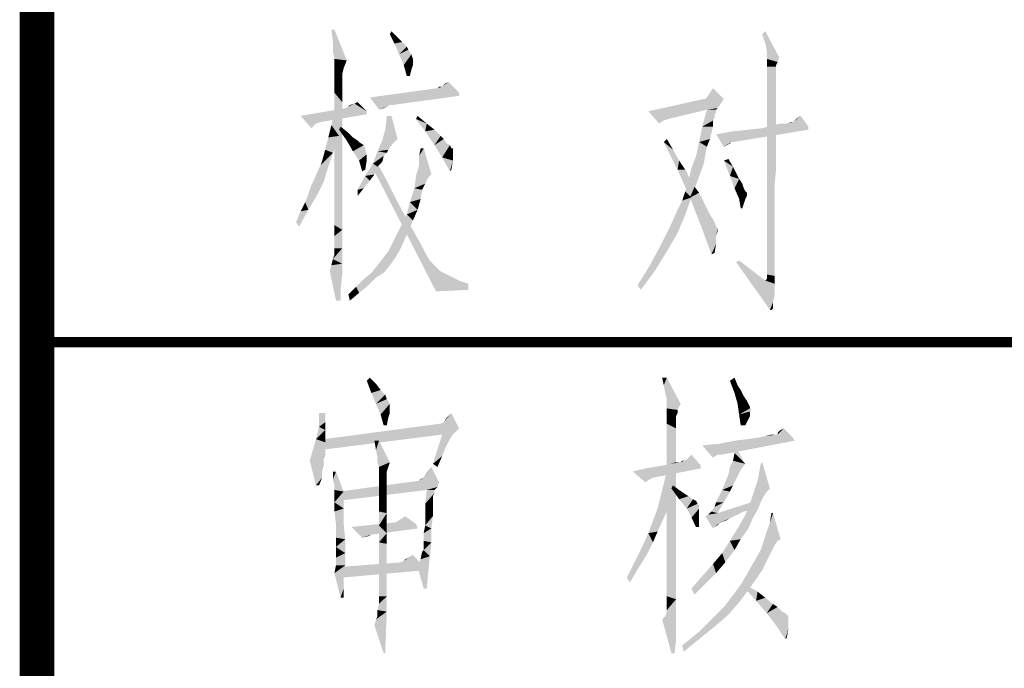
# Model space of a CAD drawing. Header units: millimetres. Extents: x 0 to 420, y 0 to 297.
# Tile 11 of 27: x 235 to 249, y 10 to 20. Entities that reach past the tile are written whole.
import ezdxf

# ---------------------------------------------------------------- set-up
doc = ezdxf.new("R2010")
doc.units = ezdxf.units.MM
doc.header["$LTSCALE"] = 23.1
doc.layers.get('0').update_dxf_attribs({"linetype": 'CONTINUOUS'})
doc.layers.add('GMA1347总成-02_DXF_FORMAT', color=7, linetype='CONTINUOUS')

msp = doc.modelspace()

# ---------------------------------------------------------------- linework, layer by layer
at = {"color": 1, "linetype": 'CONTINUOUS'}
for points in [[(239.296, 19.511), (239.273, 19.333), (239.251, 19.511)], [(239.273, 19.2), (239.273, 19.333), (239.296, 19.511)], [(239.296, 19.089), (239.273, 19.2), (239.296, 19.511)], [(239.296, 19.089), (239.296, 19.511), (239.473, 19.067)], [(240.096, 19.444), (240.118, 19.489), (240.207, 19.4)], [(245.518, 19.311), (245.473, 19.444), (245.518, 19.489)], [(245.54, 19.2), (245.518, 19.311), (245.518, 19.489)], [(245.54, 19.2), (245.518, 19.489), (245.718, 19.111)], [(240.207, 19.4), (240.162, 19.311), (240.096, 19.444)], [(240.207, 19.4), (240.273, 19.333), (240.162, 19.311)], [(240.162, 19.311), (240.273, 19.333), (240.34, 19.267)], [(240.34, 19.267), (240.229, 19.156), (240.162, 19.311)], [(240.34, 19.267), (240.362, 19.222), (240.229, 19.156)], [(240.229, 19.156), (240.362, 19.222), (240.407, 19.156)], [(245.718, 19.111), (245.54, 19.089), (245.54, 19.2)], [(239.473, 19.067), (239.296, 19), (239.296, 19.089)], [(239.296, 18.956), (239.296, 19), (239.473, 19.067)], [(239.296, 18.956), (239.473, 19.067), (239.429, 18.956)], [(240.407, 19.156), (240.296, 19), (240.229, 19.156)], [(240.407, 19.156), (240.429, 19.089), (240.296, 19)], [(240.429, 19.089), (240.429, 19.067), (240.296, 19)], [(240.296, 19), (240.429, 19.067), (240.429, 19)], [(245.54, 19.089), (245.718, 19.111), (245.696, 19.044)], [(245.696, 19.044), (245.54, 18.978), (245.54, 19.089)], [(239.429, 18.956), (239.296, 18.889), (239.296, 18.956)], [(239.296, 18.889), (239.429, 18.956), (239.407, 18.867)], [(240.429, 19), (240.34, 18.844), (240.296, 19)], [(240.429, 19), (240.407, 18.933), (240.34, 18.844)], [(240.34, 18.844), (240.407, 18.933), (240.385, 18.844)], [(245.696, 19.044), (245.673, 19), (245.54, 18.978)], [(245.54, 18.978), (245.673, 19), (245.673, 18.978)], [(245.673, 18.978), (245.673, 18.933), (245.54, 16.111)], [(245.673, 18.978), (245.54, 16.111), (245.54, 18.978)], [(245.673, 18.933), (245.673, 18.867), (245.54, 16.111)], [(239.407, 18.867), (239.296, 18.756), (239.296, 18.889)], [(239.407, 18.867), (239.407, 18.822), (239.296, 18.756)], [(239.296, 18.756), (239.407, 18.822), (239.407, 18.733)], [(245.673, 18.867), (245.673, 18.778), (245.54, 16.111)], [(245.673, 18.778), (245.673, 18.667), (245.54, 16.111)], [(239.407, 18.733), (239.296, 18.6), (239.296, 18.756)], [(239.407, 18.733), (239.407, 18.622), (239.296, 18.6)], [(241.096, 18.6), (239.807, 18.533), (240.785, 18.667)], [(240.851, 18.689), (240.785, 18.667), (240.807, 18.689)], [(241.096, 18.6), (240.785, 18.667), (240.851, 18.689)], [(240.851, 18.689), (240.896, 18.733), (240.94, 18.756)], [(240.851, 18.689), (240.94, 18.756), (241.096, 18.6)], [(244.673, 18.533), (244.718, 18.6), (244.762, 18.667)], [(244.673, 18.533), (244.762, 18.667), (244.918, 18.511)], [(245.673, 18.667), (245.673, 18.533), (245.54, 16.111)], [(239.296, 18.6), (239.407, 18.622), (239.407, 18.467)], [(239.407, 18.467), (239.296, 18.422), (239.296, 18.6)], [(241.096, 18.6), (241.096, 18.556), (239.807, 18.533)], [(240.096, 18.422), (239.807, 18.533), (241.096, 18.556)], [(240.096, 18.422), (239.94, 18.356), (239.807, 18.533)], [(240.096, 18.422), (241.096, 18.556), (240.118, 18.422)], [(244.918, 18.511), (244.873, 18.444), (243.829, 18.333)], [(244.651, 18.511), (244.918, 18.511), (243.829, 18.333)], [(244.651, 18.511), (243.829, 18.333), (244.629, 18.511)], [(244.918, 18.511), (244.651, 18.511), (244.673, 18.533)], [(245.673, 18.533), (245.673, 18.378), (245.54, 16.111)], [(239.762, 18.333), (238.807, 18.267), (239.451, 18.378)], [(239.296, 18.422), (239.407, 18.467), (239.407, 18.267)], [(239.407, 18.267), (239.296, 18.2), (239.296, 18.422)], [(239.762, 18.333), (239.451, 18.378), (239.496, 18.4)], [(239.496, 18.4), (239.518, 18.422), (239.585, 18.444)], [(239.762, 18.333), (239.496, 18.4), (239.585, 18.444)], [(239.585, 18.444), (239.629, 18.467), (239.762, 18.333)], [(240.096, 18.422), (240.051, 18.4), (239.94, 18.356)], [(240.051, 18.4), (240.007, 18.378), (239.94, 18.356)], [(244.873, 18.444), (244.829, 18.378), (243.829, 18.333)], [(244.829, 18.378), (244.673, 18.356), (243.829, 18.333)], [(243.829, 18.333), (244.673, 18.356), (244.118, 18.222)], [(244.807, 18.356), (244.807, 18.333), (244.607, 18.111)], [(244.807, 18.356), (244.607, 18.111), (244.673, 18.356)], [(244.673, 18.356), (244.829, 18.378), (244.807, 18.356)], [(245.673, 18.378), (245.673, 18.2), (245.54, 16.111)], [(239.762, 18.333), (239.762, 18.289), (238.807, 18.267)], [(238.807, 18.267), (239.762, 18.289), (239.096, 18.178)], [(238.807, 18.267), (239.096, 18.178), (239.029, 18.156)], [(239.029, 18.156), (238.962, 18.089), (238.807, 18.267)], [(239.251, 18.133), (239.296, 18.333), (239.362, 17.978)], [(239.296, 18.2), (239.407, 18.267), (239.407, 18.044)], [(240.118, 18.267), (240.029, 18.067), (240.051, 18.267)], [(240.029, 18.067), (240.118, 18.267), (240.207, 17.933)], [(240.473, 18.222), (240.496, 18.267), (240.629, 18.156)], [(240.629, 18.156), (240.607, 18.044), (240.473, 18.222)], [(243.829, 18.333), (244.118, 18.222), (244.051, 18.2)], [(244.051, 18.2), (243.985, 18.156), (243.829, 18.333)], [(244.807, 18.333), (244.807, 18.311), (244.607, 18.111)], [(244.807, 18.311), (244.785, 18.289), (244.607, 18.111)], [(244.785, 18.289), (244.785, 18.244), (244.607, 18.111)], [(244.785, 18.244), (244.762, 18.2), (244.607, 18.111)], [(245.918, 18.178), (245.962, 18.222), (246.029, 18.267)], [(245.918, 18.178), (246.029, 18.267), (246.14, 18.111)], [(239.362, 17.978), (239.207, 17.956), (239.251, 18.133)], [(239.407, 18.044), (239.296, 17.933), (239.296, 18.2)], [(239.362, 18.067), (239.385, 18.111), (239.496, 18.022)], [(239.496, 18.022), (239.473, 17.911), (239.362, 18.067)], [(240.207, 17.933), (239.985, 17.911), (240.029, 18.067)], [(240.629, 18.156), (240.74, 18.067), (240.607, 18.044)], [(240.607, 18.044), (240.74, 18.067), (240.829, 17.978)], [(244.762, 18.111), (244.74, 18.022), (244.562, 17.889)], [(244.762, 18.111), (244.562, 17.889), (244.607, 18.111)], [(244.607, 18.111), (244.762, 18.2), (244.762, 18.111)], [(244.807, 18), (245.051, 18.044), (246.14, 18.067)], [(245.029, 17.889), (244.807, 18), (246.14, 18.067)], [(245.029, 17.889), (246.14, 18.067), (245.051, 17.889)], [(246.14, 18.067), (245.051, 18.044), (245.273, 18.067)], [(245.273, 18.067), (245.473, 18.089), (246.14, 18.111)], [(245.273, 18.067), (246.14, 18.111), (246.14, 18.067)], [(246.14, 18.111), (245.473, 18.089), (245.629, 18.133)], [(245.673, 18.2), (245.673, 18), (245.54, 16.111)], [(245.829, 18.156), (245.629, 18.133), (245.74, 18.156)], [(246.14, 18.111), (245.629, 18.133), (245.829, 18.156)], [(245.918, 18.178), (245.829, 18.156), (245.896, 18.178)], [(246.14, 18.111), (245.829, 18.156), (245.918, 18.178)], [(239.162, 17.778), (239.207, 17.956), (239.362, 17.978)], [(239.162, 17.778), (239.362, 17.978), (239.273, 17.733)], [(239.296, 17.933), (239.407, 18.044), (239.407, 17.778)], [(239.407, 17.778), (239.296, 17.644), (239.296, 17.933)], [(239.496, 18.022), (239.562, 17.956), (239.473, 17.911)], [(239.473, 17.911), (239.562, 17.956), (239.629, 17.911)], [(239.985, 17.911), (240.207, 17.933), (240.14, 17.867)], [(240.829, 17.978), (240.74, 17.844), (240.607, 18.044)], [(240.829, 17.978), (240.873, 17.933), (240.74, 17.844)], [(240.873, 17.933), (240.918, 17.867), (240.74, 17.844)], [(244.051, 17.889), (244.096, 17.933), (244.185, 17.778)], [(244.74, 18.022), (244.718, 17.933), (244.562, 17.889)], [(244.562, 17.889), (244.718, 17.933), (244.673, 17.822)], [(245.029, 17.889), (244.918, 17.822), (244.807, 18)], [(245.673, 18), (245.673, 17.778), (245.54, 16.111)], [(239.273, 17.733), (239.118, 17.622), (239.162, 17.778)], [(239.296, 17.644), (239.407, 17.778), (239.407, 17.489)], [(239.629, 17.911), (239.562, 17.756), (239.473, 17.911)], [(239.629, 17.911), (239.651, 17.889), (239.562, 17.756)], [(239.651, 17.889), (239.718, 17.844), (239.562, 17.756)], [(239.718, 17.844), (239.74, 17.8), (239.562, 17.756)], [(239.74, 17.8), (239.74, 17.778), (239.562, 17.756)], [(239.562, 17.756), (239.74, 17.778), (239.762, 17.711)], [(240.14, 17.867), (239.918, 17.756), (239.985, 17.911)], [(240.14, 17.867), (240.073, 17.778), (239.918, 17.756)], [(239.918, 17.756), (240.073, 17.778), (240.051, 17.733)], [(240.585, 17.8), (240.518, 17.689), (240.54, 17.8)], [(240.518, 17.556), (240.518, 17.689), (240.585, 17.8)], [(240.518, 17.556), (240.585, 17.8), (240.696, 17.422)], [(240.74, 17.844), (240.918, 17.867), (240.962, 17.844)], [(240.962, 17.844), (240.851, 17.667), (240.74, 17.844)], [(240.962, 17.844), (240.985, 17.8), (240.851, 17.667)], [(241.007, 17.8), (241.007, 17.756), (240.851, 17.667)], [(240.985, 17.8), (241.007, 17.8), (240.851, 17.667)], [(244.185, 17.778), (244.251, 17.489), (244.051, 17.889)], [(244.185, 17.778), (244.273, 17.622), (244.251, 17.489)], [(244.673, 17.822), (244.518, 17.689), (244.562, 17.889)], [(244.518, 17.689), (244.673, 17.822), (244.629, 17.578)], [(245.029, 17.889), (245.007, 17.867), (244.918, 17.822)], [(245.007, 17.867), (244.962, 17.844), (244.918, 17.822)], [(245.673, 17.778), (245.673, 17.511), (245.54, 16.111)], [(239.051, 17.467), (239.096, 17.556), (239.273, 17.733)], [(239.051, 17.467), (239.273, 17.733), (239.185, 17.467)], [(239.096, 17.556), (239.118, 17.622), (239.273, 17.733)], [(239.407, 17.489), (239.296, 17.356), (239.296, 17.644)], [(239.762, 17.711), (239.651, 17.622), (239.562, 17.756)], [(239.651, 17.622), (239.762, 17.711), (239.762, 17.622)], [(240.051, 17.733), (239.851, 17.578), (239.918, 17.756)], [(240.051, 17.733), (240.007, 17.689), (239.851, 17.578)], [(240.007, 17.689), (239.985, 17.6), (239.851, 17.578)], [(241.007, 17.756), (241.007, 17.711), (240.851, 17.667)], [(240.851, 17.667), (241.007, 17.711), (241.007, 17.622)], [(241.007, 17.622), (240.962, 17.467), (240.851, 17.667)], [(244.629, 17.578), (244.451, 17.511), (244.518, 17.689)], [(244.918, 17.622), (244.985, 17.644), (245.051, 17.533)], [(239.762, 17.622), (239.696, 17.467), (239.651, 17.622)], [(239.762, 17.622), (239.74, 17.489), (239.696, 17.467)], [(239.918, 17.533), (239.74, 17.4), (239.851, 17.578)], [(239.918, 17.533), (239.873, 17.422), (239.74, 17.4)], [(239.851, 17.578), (239.985, 17.6), (239.918, 17.533)], [(239.873, 17.467), (239.918, 17.578), (240.073, 17.289)], [(240.696, 17.422), (240.473, 17.4), (240.518, 17.556)], [(241.007, 17.622), (240.985, 17.489), (240.962, 17.467)], [(244.251, 17.489), (244.273, 17.622), (244.362, 17.489)], [(244.407, 17.333), (244.451, 17.511), (244.629, 17.578)], [(244.407, 17.333), (244.629, 17.578), (244.54, 17.333)], [(245.051, 17.533), (245.007, 17.4), (244.918, 17.622)], [(245.051, 17.533), (245.096, 17.444), (245.007, 17.4)], [(245.673, 17.511), (245.651, 17.244), (245.54, 16.111)], [(239.14, 17.311), (238.962, 17.267), (239.007, 17.356)], [(239.185, 17.467), (239.007, 17.356), (239.051, 17.467)], [(239.007, 17.356), (239.185, 17.467), (239.14, 17.311)], [(239.296, 17.356), (239.407, 17.489), (239.407, 17.178)], [(239.407, 17.178), (239.296, 17.089), (239.296, 17.356)], [(239.807, 17.333), (239.629, 17.2), (239.74, 17.4)], [(239.74, 17.4), (239.873, 17.422), (239.807, 17.333)], [(240.073, 17.289), (240.762, 15.733), (239.873, 17.467)], [(240.651, 17.378), (240.451, 17.222), (240.473, 17.4)], [(240.651, 17.378), (240.607, 17.289), (240.451, 17.222)], [(240.473, 17.4), (240.696, 17.422), (240.651, 17.378)], [(244.362, 17.489), (244.429, 17.089), (244.251, 17.489)], [(244.362, 17.489), (244.429, 17.356), (244.429, 17.089)], [(244.429, 17.356), (244.496, 17.244), (244.429, 17.089)], [(245.007, 17.4), (245.096, 17.444), (245.14, 17.356)], [(245.14, 17.356), (245.073, 17.222), (245.007, 17.4)], [(245.14, 17.356), (245.185, 17.289), (245.073, 17.222)], [(238.918, 17.133), (238.962, 17.267), (239.14, 17.311)], [(238.918, 17.133), (239.14, 17.311), (239.051, 17.133)], [(239.807, 17.333), (239.718, 17.222), (239.629, 17.2)], [(239.629, 17.2), (239.718, 17.222), (239.629, 17.111)], [(240.073, 17.289), (240.207, 17.022), (240.762, 15.733)], [(240.562, 17.2), (240.385, 17.022), (240.451, 17.222)], [(240.451, 17.222), (240.607, 17.289), (240.562, 17.2)], [(244.54, 17.333), (244.362, 17.178), (244.407, 17.333)], [(244.362, 17.178), (244.54, 17.333), (244.451, 17.089)], [(244.496, 17.244), (244.562, 17.156), (244.429, 17.089)], [(245.073, 17.222), (245.185, 17.289), (245.207, 17.222)], [(245.207, 17.222), (245.14, 17.067), (245.073, 17.222)], [(245.207, 17.222), (245.229, 17.178), (245.14, 17.067)], [(245.651, 17.244), (245.651, 16.956), (245.54, 16.111)], [(239.051, 17.133), (238.873, 17.022), (238.918, 17.133)], [(238.873, 17.022), (239.051, 17.133), (238.918, 16.911)], [(239.296, 17.089), (239.407, 17.178), (239.407, 16.889)], [(239.407, 16.889), (239.296, 16.867), (239.296, 17.089)], [(240.562, 17.2), (240.54, 17.067), (240.385, 17.022)], [(240.385, 17.022), (240.54, 17.067), (240.496, 16.911)], [(244.251, 16.911), (244.318, 17.044), (244.451, 17.089)], [(244.251, 16.911), (244.451, 17.089), (244.362, 16.844)], [(244.451, 17.089), (244.318, 17.044), (244.362, 17.178)], [(244.429, 17.089), (244.562, 17.156), (244.607, 17.067)], [(244.607, 17.067), (244.585, 16.689), (244.429, 17.089)], [(244.607, 17.067), (244.651, 16.978), (244.585, 16.689)], [(245.229, 17.178), (245.251, 17.156), (245.14, 17.067)], [(245.251, 17.156), (245.251, 17.133), (245.14, 17.067)], [(245.251, 17.133), (245.251, 17.111), (245.14, 17.067)], [(245.14, 17.067), (245.251, 17.111), (245.229, 17.067)], [(245.229, 17.067), (245.162, 16.933), (245.14, 17.067)], [(245.229, 17.067), (245.207, 17), (245.162, 16.933)], [(238.918, 16.911), (238.807, 16.889), (238.873, 17.022)], [(240.207, 17.022), (240.34, 16.778), (240.762, 15.733)], [(240.496, 16.911), (240.34, 16.844), (240.385, 17.022)], [(244.651, 16.978), (244.718, 16.844), (244.585, 16.689)], [(245.162, 16.933), (245.207, 17), (245.185, 16.933)], [(245.651, 16.956), (245.651, 16.622), (245.54, 16.111)], [(238.74, 16.733), (238.807, 16.889), (238.918, 16.911)], [(238.74, 16.733), (238.918, 16.911), (238.785, 16.667)], [(239.296, 16.689), (239.296, 16.867), (239.407, 16.889)], [(239.296, 16.689), (239.407, 16.889), (239.407, 16.622)], [(240.429, 16.756), (240.251, 16.667), (240.34, 16.844)], [(240.34, 16.844), (240.496, 16.911), (240.429, 16.756)], [(244.362, 16.844), (244.14, 16.667), (244.251, 16.911)], [(244.14, 16.667), (244.362, 16.844), (244.251, 16.578)], [(244.718, 16.844), (244.785, 16.733), (244.585, 16.689)], [(239.407, 16.622), (239.296, 16.533), (239.296, 16.689)], [(240.362, 16.6), (240.162, 16.489), (240.251, 16.667)], [(240.251, 16.667), (240.429, 16.756), (240.362, 16.6)], [(240.34, 16.778), (240.451, 16.578), (240.762, 15.733)], [(244.251, 16.578), (244.007, 16.4), (244.14, 16.667)], [(244.585, 16.689), (244.785, 16.733), (244.807, 16.667)], [(244.807, 16.667), (244.74, 16.267), (244.585, 16.689)], [(244.807, 16.667), (244.829, 16.644), (244.74, 16.267)], [(244.829, 16.644), (244.807, 16.533), (244.74, 16.267)], [(244.829, 16.644), (244.829, 16.6), (244.807, 16.533)], [(239.296, 16.422), (239.296, 16.533), (239.407, 16.622)], [(239.296, 16.356), (239.296, 16.422), (239.407, 16.622)], [(239.296, 16.356), (239.407, 16.622), (239.407, 16.356)], [(240.118, 16.4), (240.162, 16.489), (240.362, 16.6)], [(240.118, 16.4), (240.362, 16.6), (240.273, 16.4)], [(240.451, 16.578), (240.54, 16.422), (240.762, 15.733)], [(244.007, 16.4), (244.251, 16.578), (244.096, 16.311)], [(244.807, 16.533), (244.807, 16.422), (244.74, 16.267)], [(245.651, 16.622), (245.651, 16.289), (245.54, 16.111)], [(239.273, 16.2), (239.296, 16.267), (239.407, 16.356)], [(239.273, 16.2), (239.407, 16.356), (239.407, 16.133)], [(239.407, 16.356), (239.296, 16.311), (239.296, 16.356)], [(239.296, 16.267), (239.296, 16.311), (239.407, 16.356)], [(240.273, 16.4), (240.073, 16.311), (240.118, 16.4)], [(240.073, 16.311), (240.273, 16.4), (240.229, 16.311)], [(240.54, 16.422), (240.607, 16.289), (240.762, 15.733)], [(244.096, 16.311), (243.851, 16.111), (244.007, 16.4)], [(244.807, 16.422), (244.785, 16.289), (244.74, 16.267)], [(240.229, 16.311), (239.985, 16.2), (240.073, 16.311)], [(239.985, 16.2), (240.229, 16.311), (240.162, 16.2)], [(240.607, 16.289), (240.673, 16.178), (240.762, 15.733)], [(243.851, 16.111), (244.096, 16.311), (243.918, 16.022)], [(245.54, 16.022), (245.54, 16.111), (245.651, 16.289)], [(245.54, 15.978), (245.54, 16.022), (245.651, 16.289)], [(245.54, 15.978), (245.651, 16.289), (245.651, 15.956)], [(239.229, 16.022), (239.251, 16.111), (239.407, 16.133)], [(239.229, 16.022), (239.407, 16.133), (239.407, 15.956)], [(239.407, 16.133), (239.251, 16.111), (239.273, 16.2)], [(240.096, 16.111), (239.829, 16), (239.918, 16.111)], [(239.829, 16), (240.096, 16.111), (240.007, 16)], [(240.162, 16.2), (239.918, 16.111), (239.985, 16.2)], [(239.918, 16.111), (240.162, 16.2), (240.096, 16.111)], [(240.673, 16.178), (240.74, 16.111), (240.762, 15.733)], [(240.74, 16.111), (240.829, 16.022), (240.762, 15.733)], [(243.918, 16.022), (243.673, 15.822), (243.851, 16.111)], [(245.096, 16.156), (245.14, 16.178), (245.518, 15.889)], [(245.518, 15.889), (245.585, 15.467), (245.096, 16.156)], [(239.407, 15.956), (239.318, 15.6), (239.229, 16.022)], [(239.407, 15.956), (239.385, 15.778), (239.318, 15.6)], [(240.007, 16), (239.896, 15.933), (239.718, 15.911)], [(240.007, 16), (239.718, 15.911), (239.829, 16)], [(239.718, 15.911), (239.896, 15.933), (239.785, 15.822)], [(240.829, 16.022), (240.962, 15.956), (240.762, 15.733)], [(240.962, 15.956), (241.096, 15.889), (240.762, 15.733)], [(243.673, 15.822), (243.918, 16.022), (243.718, 15.756)], [(245.518, 15.889), (245.54, 15.911), (245.651, 15.956)], [(245.518, 15.889), (245.651, 15.956), (245.651, 15.844)], [(245.651, 15.956), (245.54, 15.911), (245.54, 15.978)], [(239.651, 15.711), (239.496, 15.689), (239.607, 15.8)], [(239.785, 15.822), (239.607, 15.8), (239.718, 15.911)], [(239.607, 15.8), (239.785, 15.822), (239.651, 15.711)], [(241.096, 15.889), (241.229, 15.844), (240.762, 15.733)], [(241.229, 15.844), (241.229, 15.756), (240.762, 15.733)], [(245.518, 15.889), (245.651, 15.844), (245.585, 15.467)], [(245.651, 15.844), (245.651, 15.733), (245.585, 15.467)], [(239.318, 15.6), (239.385, 15.778), (239.385, 15.6)], [(239.496, 15.689), (239.651, 15.711), (239.518, 15.6)], [(245.651, 15.733), (245.651, 15.667), (245.585, 15.467)], [(245.651, 15.667), (245.629, 15.578), (245.585, 15.467)], [(245.629, 15.578), (245.629, 15.533), (245.585, 15.467)], [(245.629, 15.533), (245.629, 15.489), (245.585, 15.467)], [(245.585, 15.467), (245.629, 15.489), (245.607, 15.467)], [(239.762, 14.444), (239.806, 14.489), (239.895, 14.4)], [(239.895, 14.4), (239.828, 14.267), (239.762, 14.444)], [(239.895, 14.4), (239.962, 14.311), (239.828, 14.267)], [(244.095, 14.489), (244.051, 14.378), (244.028, 14.489)], [(244.073, 14.267), (244.051, 14.378), (244.095, 14.489)], [(244.095, 14.178), (244.073, 14.267), (244.095, 14.489)], [(244.095, 14.178), (244.095, 14.489), (244.295, 14.111)], [(245.006, 14.444), (245.073, 14.489), (245.117, 14.378)], [(245.117, 14.378), (245.073, 14.267), (245.006, 14.444)], [(245.117, 14.378), (245.162, 14.311), (245.073, 14.267)], [(239.828, 14.267), (239.962, 14.311), (240.028, 14.244)], [(240.028, 14.244), (239.895, 14.111), (239.828, 14.267)], [(240.028, 14.244), (240.051, 14.178), (239.895, 14.111)], [(245.073, 14.267), (245.162, 14.311), (245.206, 14.222)], [(245.206, 14.222), (245.117, 14.111), (245.073, 14.267)], [(245.206, 14.222), (245.251, 14.156), (245.117, 14.111)], [(239.895, 14.111), (240.051, 14.178), (240.095, 14.111)], [(240.095, 14.111), (239.962, 13.956), (239.895, 14.111)], [(240.095, 14.111), (240.095, 14.067), (239.962, 13.956)], [(244.295, 14.111), (244.095, 14.111), (244.095, 14.178)], [(244.295, 14.111), (244.095, 14.044), (244.095, 14.111)], [(244.095, 14.044), (244.295, 14.111), (244.251, 14.022)], [(245.117, 14.111), (245.251, 14.156), (245.273, 14.111)], [(245.273, 14.111), (245.139, 13.956), (245.117, 14.111)], [(245.273, 14.111), (245.295, 14.067), (245.139, 13.956)], [(239.162, 13.978), (239.162, 13.844), (239.073, 13.778)], [(239.162, 13.978), (239.073, 13.778), (239.073, 13.978)], [(240.095, 14.067), (240.095, 14.044), (239.962, 13.956)], [(240.095, 14.044), (240.095, 13.978), (239.962, 13.956)], [(239.962, 13.956), (240.095, 13.978), (240.073, 13.911)], [(240.073, 13.911), (240.006, 13.8), (239.962, 13.956)], [(240.873, 13.844), (240.917, 13.911), (240.984, 13.978)], [(240.873, 13.844), (240.984, 13.978), (241.095, 13.756)], [(244.251, 14.022), (244.095, 13.956), (244.095, 14.044)], [(244.251, 14.022), (244.251, 13.978), (244.095, 13.956)], [(244.095, 13.956), (244.251, 13.978), (244.228, 13.933)], [(244.228, 13.933), (244.095, 13.822), (244.095, 13.956)], [(245.295, 14.067), (245.295, 14.044), (245.139, 13.956)], [(245.295, 14.044), (245.317, 14.022), (245.139, 13.956)], [(245.317, 14.022), (245.295, 14), (245.139, 13.956)], [(245.139, 13.956), (245.295, 14), (245.295, 13.933)], [(245.295, 13.933), (245.162, 13.8), (245.139, 13.956)], [(239.073, 13.778), (239.162, 13.844), (239.162, 13.733)], [(240.828, 13.822), (241.095, 13.756), (239.139, 13.6)], [(240.828, 13.822), (239.139, 13.6), (240.806, 13.822)], [(240.006, 13.8), (240.073, 13.911), (240.051, 13.8)], [(241.095, 13.756), (240.828, 13.822), (240.873, 13.844)], [(244.228, 13.933), (244.228, 13.867), (244.095, 13.822)], [(244.095, 13.822), (244.228, 13.867), (244.228, 13.756)], [(244.228, 13.756), (244.095, 13.644), (244.095, 13.822)], [(245.295, 13.933), (245.273, 13.889), (245.162, 13.8)], [(245.162, 13.8), (245.273, 13.889), (245.228, 13.8)], [(239.162, 13.733), (239.028, 13.6), (239.073, 13.778)], [(239.162, 13.733), (239.162, 13.644), (239.028, 13.6)], [(239.139, 13.6), (240.851, 13.667), (239.095, 13.444)], [(241.095, 13.756), (240.851, 13.667), (239.139, 13.6)], [(241.006, 13.667), (240.962, 13.6), (240.717, 13.244)], [(241.006, 13.667), (240.717, 13.244), (240.851, 13.667)], [(240.851, 13.667), (241.095, 13.756), (241.006, 13.667)], [(244.095, 13.644), (244.228, 13.756), (244.228, 13.578)], [(245.406, 13.622), (245.517, 13.644), (245.695, 13.667)], [(245.917, 13.622), (245.406, 13.622), (245.695, 13.667)], [(245.673, 13.667), (245.695, 13.667), (245.517, 13.644)], [(245.673, 13.667), (245.517, 13.644), (245.606, 13.667)], [(245.695, 13.689), (245.717, 13.711), (245.784, 13.756)], [(245.695, 13.667), (245.695, 13.689), (245.784, 13.756)], [(245.695, 13.667), (245.784, 13.756), (245.917, 13.622)], [(245.717, 13.711), (245.739, 13.733), (245.784, 13.756)], [(239.162, 13.556), (238.984, 13.444), (239.028, 13.6)], [(239.162, 13.556), (239.162, 13.467), (238.984, 13.444)], [(239.028, 13.6), (239.162, 13.644), (239.162, 13.556)], [(239.939, 13.578), (239.895, 13.444), (239.873, 13.578)], [(239.917, 13.333), (239.895, 13.444), (239.939, 13.578)], [(239.917, 13.267), (239.917, 13.333), (239.939, 13.578)], [(239.917, 13.267), (239.939, 13.578), (240.095, 13.267)], [(240.962, 13.6), (240.939, 13.556), (240.717, 13.244)], [(240.939, 13.556), (240.895, 13.467), (240.717, 13.244)], [(244.228, 13.578), (244.095, 13.444), (244.095, 13.644)], [(244.095, 13.444), (244.228, 13.578), (244.228, 13.378)], [(244.606, 13.511), (244.851, 13.533), (245.939, 13.578)], [(244.828, 13.378), (244.606, 13.511), (245.939, 13.578)], [(244.828, 13.378), (244.762, 13.333), (244.606, 13.511)], [(244.828, 13.378), (245.939, 13.578), (244.895, 13.378)], [(245.939, 13.578), (244.851, 13.533), (245.073, 13.578)], [(245.073, 13.578), (245.251, 13.6), (245.917, 13.622)], [(245.073, 13.578), (245.917, 13.622), (245.939, 13.578)], [(245.073, 13.4), (245.073, 13.511), (245.228, 13.244)], [(245.917, 13.622), (245.251, 13.6), (245.406, 13.622)], [(239.162, 13.4), (238.939, 13.289), (238.984, 13.444)], [(239.162, 13.4), (239.162, 13.356), (238.939, 13.289)], [(238.984, 13.444), (239.162, 13.467), (239.162, 13.4)], [(240.895, 13.467), (240.851, 13.356), (240.717, 13.244)], [(244.228, 13.378), (244.095, 13.2), (244.095, 13.444)], [(244.095, 13.2), (244.228, 13.378), (244.228, 13.133)], [(244.384, 13.311), (244.451, 13.378), (244.584, 13.222)], [(245.228, 13.244), (245.051, 13.289), (245.073, 13.4)], [(239.162, 13.356), (239.139, 13.311), (238.939, 13.289)], [(238.939, 13.289), (239.139, 13.311), (239.139, 13.222)], [(239.139, 13.222), (239.028, 12.933), (238.939, 13.289)], [(240.095, 13.267), (239.939, 13.2), (239.917, 13.267)], [(239.939, 13.2), (240.095, 13.267), (240.073, 13.2)], [(240.717, 13.244), (240.851, 13.356), (240.784, 13.2)], [(244.051, 13.222), (244.139, 13.244), (244.295, 13.267)], [(244.584, 13.222), (244.051, 13.222), (244.295, 13.267)], [(244.295, 13.267), (244.139, 13.244), (244.228, 13.267)], [(244.295, 13.267), (244.339, 13.289), (244.384, 13.311)], [(244.584, 13.222), (244.295, 13.267), (244.384, 13.311)], [(244.339, 13.289), (244.295, 13.267), (244.317, 13.289)], [(245.228, 13.244), (245.006, 13.2), (245.051, 13.289)], [(245.006, 13.2), (245.228, 13.244), (245.162, 13.156)], [(245.406, 13), (245.451, 13.244), (245.473, 13.267)], [(245.406, 13), (245.473, 13.267), (245.584, 12.889)], [(239.139, 13.222), (239.117, 13.133), (239.028, 12.933)], [(239.117, 13.133), (239.117, 13.044), (239.028, 12.933)], [(239.317, 13.133), (239.273, 13.022), (239.273, 13.133)], [(239.295, 12.933), (239.273, 13.022), (239.317, 13.133)], [(239.295, 12.867), (239.295, 12.933), (239.317, 13.133)], [(239.295, 12.867), (239.317, 13.133), (239.428, 12.844)], [(240.073, 13.2), (239.939, 13.178), (239.939, 13.2)], [(239.939, 13.178), (240.073, 13.2), (240.051, 13.133)], [(240.051, 13.133), (239.939, 13.111), (239.939, 13.178)], [(239.939, 13.111), (240.051, 13.133), (240.051, 13.067)], [(240.051, 13.067), (239.939, 13.022), (239.939, 13.111)], [(240.584, 13.044), (240.628, 13.111), (240.695, 13.2)], [(240.584, 13.044), (240.695, 13.2), (240.806, 12.978)], [(244.584, 13.178), (243.606, 13.133), (243.784, 13.178)], [(243.606, 13.133), (244.584, 13.178), (243.895, 13.044)], [(243.606, 13.133), (243.895, 13.044), (243.851, 13.022)], [(243.851, 13.022), (243.784, 12.978), (243.606, 13.133)], [(243.784, 13.178), (243.917, 13.2), (244.584, 13.222)], [(243.784, 13.178), (244.584, 13.222), (244.584, 13.178)], [(244.584, 13.222), (243.917, 13.2), (244.051, 13.222)], [(244.051, 12.956), (244.095, 13.156), (244.162, 12.889)], [(244.228, 13.133), (244.095, 12.889), (244.095, 13.2)], [(244.095, 12.889), (244.228, 13.133), (244.228, 12.844)], [(245.095, 13.022), (244.895, 12.867), (244.984, 13.089)], [(245.162, 13.156), (244.984, 13.089), (245.006, 13.2)], [(244.984, 13.089), (245.162, 13.156), (245.095, 13.022)], [(239.028, 12.933), (239.117, 13.044), (239.073, 12.933)], [(240.806, 12.978), (239.362, 12.844), (240.517, 13)], [(240.806, 12.978), (240.784, 12.911), (239.362, 12.844)], [(240.051, 13.067), (240.051, 13.044), (239.939, 13.022)], [(239.939, 13.022), (240.051, 13.044), (240.051, 13.022)], [(240.051, 13.022), (240.051, 13), (239.939, 12.889)], [(240.051, 13.022), (239.939, 12.889), (239.939, 13.022)], [(240.051, 13), (240.051, 12.956), (239.939, 12.889)], [(239.939, 12.889), (240.051, 12.956), (240.051, 12.889)], [(240.517, 13), (240.539, 13.022), (240.584, 13.044)], [(240.806, 12.978), (240.517, 13), (240.584, 13.044)], [(244.162, 12.889), (244.006, 12.778), (244.051, 12.956)], [(245.095, 13.022), (245.051, 12.933), (244.895, 12.867)], [(245.584, 12.889), (245.317, 12.733), (245.406, 13)], [(239.428, 12.844), (239.295, 12.822), (239.295, 12.867)], [(239.295, 12.778), (239.295, 12.822), (239.428, 12.844)], [(239.295, 12.689), (239.295, 12.778), (239.428, 12.844)], [(239.295, 12.689), (239.428, 12.844), (239.428, 12.6)], [(240.784, 12.911), (240.628, 12.867), (239.362, 12.844)], [(239.362, 12.844), (240.628, 12.867), (239.362, 12.711)], [(240.051, 12.889), (240.051, 12.822), (239.939, 12.733)], [(240.051, 12.889), (239.939, 12.733), (239.939, 12.889)], [(239.939, 12.733), (240.051, 12.822), (240.051, 12.733)], [(240.739, 12.867), (240.739, 12.822), (240.606, 12.667)], [(240.739, 12.867), (240.606, 12.667), (240.628, 12.867)], [(240.739, 12.822), (240.717, 12.778), (240.606, 12.667)], [(240.628, 12.867), (240.784, 12.911), (240.739, 12.867)], [(243.962, 12.6), (244.006, 12.778), (244.162, 12.889)], [(243.962, 12.6), (244.162, 12.889), (244.095, 12.556)], [(244.228, 12.844), (244.095, 12.556), (244.095, 12.889)], [(244.095, 12.556), (244.228, 12.844), (244.228, 12.489)], [(244.162, 12.889), (244.184, 12.933), (244.273, 12.867)], [(244.273, 12.867), (244.273, 12.733), (244.162, 12.889)], [(244.273, 12.867), (244.339, 12.822), (244.273, 12.733)], [(244.339, 12.822), (244.406, 12.778), (244.273, 12.733)], [(245.006, 12.844), (244.806, 12.689), (244.895, 12.867)], [(244.806, 12.689), (245.006, 12.844), (244.917, 12.689)], [(244.895, 12.867), (245.051, 12.933), (245.006, 12.844)], [(245.584, 12.889), (245.539, 12.844), (245.317, 12.733)], [(245.539, 12.844), (245.495, 12.778), (245.317, 12.733)], [(239.428, 12.6), (239.295, 12.556), (239.295, 12.689)], [(240.051, 12.733), (240.051, 12.644), (239.939, 12.556)], [(240.051, 12.733), (239.939, 12.556), (239.939, 12.733)], [(240.717, 12.778), (240.717, 12.733), (240.606, 12.667)], [(240.606, 12.667), (240.717, 12.733), (240.717, 12.644)], [(240.717, 12.644), (240.606, 12.511), (240.606, 12.667)], [(244.273, 12.733), (244.406, 12.778), (244.473, 12.733)], [(244.473, 12.733), (244.384, 12.6), (244.273, 12.733)], [(244.473, 12.733), (244.517, 12.711), (244.384, 12.6)], [(244.517, 12.711), (244.539, 12.667), (244.384, 12.6)], [(244.539, 12.667), (244.562, 12.644), (244.384, 12.6)], [(244.739, 12.556), (244.784, 12.622), (244.917, 12.689)], [(244.739, 12.556), (244.917, 12.689), (244.828, 12.533)], [(244.917, 12.689), (244.784, 12.622), (244.806, 12.689)], [(245.317, 12.578), (244.828, 12.533), (245.384, 12.711)], [(245.451, 12.689), (245.273, 12.6), (245.317, 12.733)], [(245.273, 12.6), (245.451, 12.689), (245.406, 12.578)], [(245.317, 12.733), (245.495, 12.778), (245.451, 12.689)], [(239.317, 12.378), (239.295, 12.556), (239.428, 12.6)], [(239.317, 12.378), (239.428, 12.6), (239.428, 12.378)], [(239.939, 12.556), (240.051, 12.644), (240.051, 12.533)], [(240.051, 12.533), (239.939, 12.356), (239.939, 12.556)], [(240.051, 12.533), (240.051, 12.4), (239.939, 12.356)], [(240.606, 12.511), (240.717, 12.644), (240.717, 12.489)], [(244.095, 12.556), (243.895, 12.422), (243.962, 12.6)], [(243.895, 12.422), (244.095, 12.556), (243.962, 12.267)], [(244.228, 12.489), (244.095, 12.222), (244.095, 12.556)], [(244.384, 12.6), (244.562, 12.644), (244.562, 12.6)], [(244.562, 12.6), (244.451, 12.467), (244.384, 12.6)], [(244.562, 12.6), (244.562, 12.533), (244.451, 12.467)], [(244.451, 12.467), (244.562, 12.533), (244.562, 12.444)], [(244.828, 12.533), (244.695, 12.511), (244.739, 12.556)], [(244.695, 12.511), (244.828, 12.533), (245.206, 12.556)], [(244.695, 12.511), (245.206, 12.556), (245.117, 12.511)], [(245.317, 12.578), (245.206, 12.556), (244.828, 12.533)], [(245.406, 12.578), (245.206, 12.467), (245.273, 12.6)], [(245.206, 12.467), (245.406, 12.578), (245.339, 12.467)], [(245.628, 12.533), (245.584, 12.4), (245.606, 12.533)], [(245.584, 12.4), (245.628, 12.533), (245.739, 12.156)], [(239.428, 12.378), (239.317, 12.178), (239.317, 12.378)], [(239.317, 12.178), (239.428, 12.378), (239.451, 12.156)], [(240.473, 12.378), (239.539, 12.333), (240.184, 12.4)], [(239.539, 12.333), (240.473, 12.378), (240.495, 12.311)], [(239.939, 12.356), (240.051, 12.4), (240.051, 12.244)], [(240.473, 12.378), (240.184, 12.4), (240.251, 12.444)], [(240.251, 12.444), (240.317, 12.489), (240.473, 12.378)], [(240.717, 12.489), (240.606, 12.356), (240.606, 12.511)], [(240.606, 12.356), (240.717, 12.489), (240.695, 12.311)], [(243.962, 12.267), (243.828, 12.244), (243.895, 12.422)], [(244.095, 12.222), (244.228, 12.489), (244.228, 12.156)], [(244.562, 12.444), (244.517, 12.333), (244.451, 12.467)], [(244.517, 12.333), (244.562, 12.444), (244.562, 12.333)], [(245.117, 12.511), (244.651, 12.489), (244.695, 12.511)], [(244.651, 12.489), (245.117, 12.511), (245.028, 12.467)], [(244.651, 12.489), (245.028, 12.467), (244.873, 12.4)], [(244.651, 12.489), (244.873, 12.4), (244.784, 12.333)], [(244.784, 12.333), (244.762, 12.311), (244.651, 12.489)], [(244.873, 12.4), (244.828, 12.356), (244.784, 12.333)], [(245.028, 12.467), (244.939, 12.422), (244.873, 12.4)], [(245.339, 12.467), (245.117, 12.311), (245.206, 12.467)], [(245.117, 12.311), (245.339, 12.467), (245.273, 12.311)], [(245.739, 12.156), (245.539, 12.267), (245.584, 12.4)], [(239.539, 12.333), (240.495, 12.311), (239.828, 12.222)], [(239.828, 12.222), (239.695, 12.178), (239.539, 12.333)], [(240.051, 12.244), (239.939, 12.111), (239.939, 12.356)], [(239.939, 12.111), (240.051, 12.244), (240.051, 12.089)], [(240.695, 12.311), (240.584, 12.244), (240.606, 12.356)], [(240.584, 12.133), (240.584, 12.244), (240.695, 12.311)], [(240.584, 12.133), (240.695, 12.311), (240.695, 12.111)], [(243.895, 12.111), (243.739, 12.044), (243.828, 12.244)], [(243.828, 12.244), (243.962, 12.267), (243.895, 12.111)], [(245.273, 12.311), (245.162, 12.156), (245.006, 12.133)], [(245.273, 12.311), (245.006, 12.133), (245.117, 12.311)], [(245.739, 12.156), (245.495, 12.133), (245.539, 12.267)], [(239.451, 12.156), (239.317, 12.044), (239.317, 12.178)], [(239.317, 12.044), (239.451, 12.156), (239.451, 11.956)], [(239.828, 12.222), (239.784, 12.2), (239.695, 12.178)], [(240.051, 12.089), (239.939, 11.867), (239.939, 12.111)], [(240.051, 12.089), (240.051, 11.933), (239.939, 11.867)], [(240.695, 12.111), (240.584, 12.067), (240.584, 12.133)], [(240.584, 12), (240.584, 12.067), (240.695, 12.111)], [(240.584, 12), (240.695, 12.111), (240.673, 11.911)], [(243.739, 12.044), (243.895, 12.111), (243.806, 11.933)], [(244.228, 12.156), (244.095, 11.933), (244.095, 12.222)], [(244.095, 11.933), (244.228, 12.156), (244.228, 11.844)], [(245.073, 12), (244.895, 11.956), (245.006, 12.133)], [(245.006, 12.133), (245.162, 12.156), (245.073, 12)], [(245.695, 12.133), (245.651, 12.067), (245.451, 12)], [(245.695, 12.133), (245.451, 12), (245.495, 12.133)], [(245.495, 12.133), (245.739, 12.156), (245.695, 12.133)], [(239.451, 11.956), (239.317, 11.933), (239.317, 12.044)], [(239.317, 11.889), (239.317, 11.933), (239.451, 11.956)], [(239.317, 11.778), (239.317, 11.889), (239.451, 11.956)], [(239.317, 11.778), (239.451, 11.956), (239.451, 11.778)], [(240.673, 11.911), (240.539, 11.867), (240.562, 11.978)], [(240.673, 11.911), (240.562, 11.978), (240.584, 12)], [(243.806, 11.933), (243.628, 11.822), (243.739, 12.044)], [(244.939, 11.822), (244.762, 11.8), (244.895, 11.956)], [(244.895, 11.956), (245.073, 12), (244.939, 11.822)], [(245.606, 11.978), (245.362, 11.844), (245.451, 12)], [(245.362, 11.844), (245.606, 11.978), (245.539, 11.844)], [(245.451, 12), (245.651, 12.067), (245.606, 11.978)], [(240.628, 11.711), (239.384, 11.756), (240.251, 11.822)], [(239.939, 11.867), (240.051, 11.933), (240.051, 11.733)], [(240.051, 11.733), (239.939, 11.667), (239.939, 11.867)], [(240.628, 11.711), (240.251, 11.822), (240.295, 11.844)], [(240.295, 11.844), (240.362, 11.889), (240.428, 11.933)], [(240.295, 11.844), (240.428, 11.933), (240.628, 11.711)], [(240.295, 11.844), (240.317, 11.867), (240.362, 11.889)], [(240.495, 11.756), (240.539, 11.867), (240.673, 11.911)], [(240.495, 11.756), (240.673, 11.911), (240.651, 11.689)], [(243.695, 11.756), (243.517, 11.6), (243.628, 11.822)], [(243.628, 11.822), (243.806, 11.933), (243.695, 11.756)], [(244.228, 11.844), (244.095, 11.689), (244.095, 11.933)], [(244.095, 11.689), (244.228, 11.844), (244.228, 11.556)], [(244.762, 11.8), (244.939, 11.822), (244.806, 11.667)], [(245.539, 11.844), (245.473, 11.711), (245.273, 11.689)], [(245.539, 11.844), (245.273, 11.689), (245.362, 11.844)], [(239.451, 11.778), (239.295, 11.667), (239.317, 11.778)], [(239.295, 11.667), (239.451, 11.778), (239.428, 11.6)], [(239.428, 11.6), (239.384, 11.311), (239.295, 11.667)], [(240.628, 11.711), (239.384, 11.6), (239.384, 11.756)], [(239.939, 11.667), (240.051, 11.733), (240.051, 11.533)], [(240.051, 11.533), (239.939, 11.489), (239.939, 11.667)], [(240.651, 11.689), (240.584, 11.444), (240.495, 11.756)], [(240.584, 11.444), (240.651, 11.689), (240.628, 11.444)], [(243.517, 11.6), (243.695, 11.756), (243.562, 11.533)], [(244.228, 11.556), (244.095, 11.489), (244.095, 11.689)], [(244.806, 11.667), (244.606, 11.622), (244.762, 11.8)], [(244.606, 11.622), (244.806, 11.667), (244.651, 11.511)], [(245.384, 11.578), (245.184, 11.533), (245.273, 11.689)], [(245.273, 11.689), (245.473, 11.711), (245.384, 11.578)], [(239.428, 11.6), (239.428, 11.444), (239.384, 11.311)], [(239.939, 11.333), (239.939, 11.489), (240.051, 11.533)], [(239.939, 11.333), (240.051, 11.533), (240.051, 11.333)], [(244.095, 11.333), (244.095, 11.489), (244.228, 11.556)], [(244.095, 11.333), (244.228, 11.556), (244.228, 11.289)], [(244.651, 11.511), (244.451, 11.444), (244.606, 11.622)], [(245.273, 11.422), (245.073, 11.378), (245.184, 11.533)], [(245.184, 11.533), (245.384, 11.578), (245.273, 11.422)], [(239.384, 11.311), (239.428, 11.444), (239.428, 11.311)], [(244.451, 11.444), (244.651, 11.511), (244.495, 11.356)], [(245.139, 11.244), (244.939, 11.2), (245.073, 11.378)], [(245.073, 11.378), (245.273, 11.422), (245.139, 11.244)], [(245.228, 11.444), (245.251, 11.489), (245.406, 11.4)], [(245.406, 11.4), (245.384, 11.267), (245.228, 11.444)], [(245.406, 11.4), (245.517, 11.311), (245.384, 11.267)], [(239.917, 11.133), (239.939, 11.222), (240.051, 11.333)], [(239.917, 11.133), (240.051, 11.333), (240.051, 11.111)], [(240.051, 11.333), (239.939, 11.222), (239.939, 11.333)], [(244.073, 11.044), (244.095, 11.111), (244.228, 11.289)], [(244.073, 11.044), (244.228, 11.289), (244.228, 11.044)], [(244.228, 11.289), (244.095, 11.222), (244.095, 11.333)], [(244.095, 11.133), (244.095, 11.222), (244.228, 11.289)], [(244.095, 11.111), (244.095, 11.133), (244.228, 11.289)], [(244.939, 11.2), (245.139, 11.244), (244.984, 11.067)], [(245.384, 11.267), (245.517, 11.311), (245.628, 11.222)], [(245.628, 11.222), (245.539, 11.089), (245.384, 11.267)], [(239.873, 10.911), (239.895, 11), (240.051, 11.111)], [(240.006, 10.511), (239.873, 10.911), (240.051, 11.111)], [(239.895, 11), (239.917, 11.044), (240.051, 11.111)], [(240.051, 11.111), (239.917, 11.067), (239.917, 11.133)], [(239.917, 11.044), (239.917, 11.067), (240.051, 11.111)], [(240.006, 10.511), (240.051, 11.111), (240.028, 10.511)], [(244.984, 11.067), (244.762, 11.022), (244.939, 11.2)], [(245.628, 11.222), (245.695, 11.178), (245.539, 11.089)], [(245.695, 11.178), (245.762, 11.111), (245.539, 11.089)], [(245.539, 11.089), (245.762, 11.111), (245.806, 11.089)], [(244.228, 11.044), (244.028, 11), (244.073, 11.044)], [(244.028, 11), (244.228, 11.044), (244.228, 10.867)], [(244.228, 10.867), (244.162, 10.511), (244.028, 11)], [(244.806, 10.911), (244.562, 10.822), (244.762, 11.022)], [(244.762, 11.022), (244.984, 11.067), (244.806, 10.911)], [(245.806, 11.089), (245.673, 10.911), (245.539, 11.089)], [(245.806, 11.089), (245.851, 11.044), (245.673, 10.911)], [(245.851, 11.044), (245.851, 11), (245.673, 10.911)], [(245.851, 11), (245.851, 10.956), (245.673, 10.911)], [(245.673, 10.911), (245.851, 10.956), (245.851, 10.867)], [(244.228, 10.867), (244.228, 10.689), (244.162, 10.511)], [(244.584, 10.733), (244.317, 10.622), (244.562, 10.822)], [(244.562, 10.822), (244.806, 10.911), (244.584, 10.733)], [(245.851, 10.867), (245.806, 10.711), (245.673, 10.911)], [(245.851, 10.867), (245.828, 10.733), (245.806, 10.711)], [(244.162, 10.511), (244.228, 10.689), (244.206, 10.511)], [(244.317, 10.622), (244.584, 10.733), (244.339, 10.533)]]:
    msp.add_solid(points, dxfattribs=at)
at = {"layer": 'GMA1347总成-02_DXF_FORMAT', "color": 7, "linetype": 'CONTINUOUS', "const_width": 0.5}
msp.add_lwpolyline([(235, 4.75), (235, 50.25)], dxfattribs=at)
at = {"layer": 'GMA1347总成-02_DXF_FORMAT', "color": 1, "linetype": 'CONTINUOUS', "const_width": 0.15}
msp.add_lwpolyline([(235, 15), (295, 15)], dxfattribs=at)

doc.saveas('drawing.dxf')
